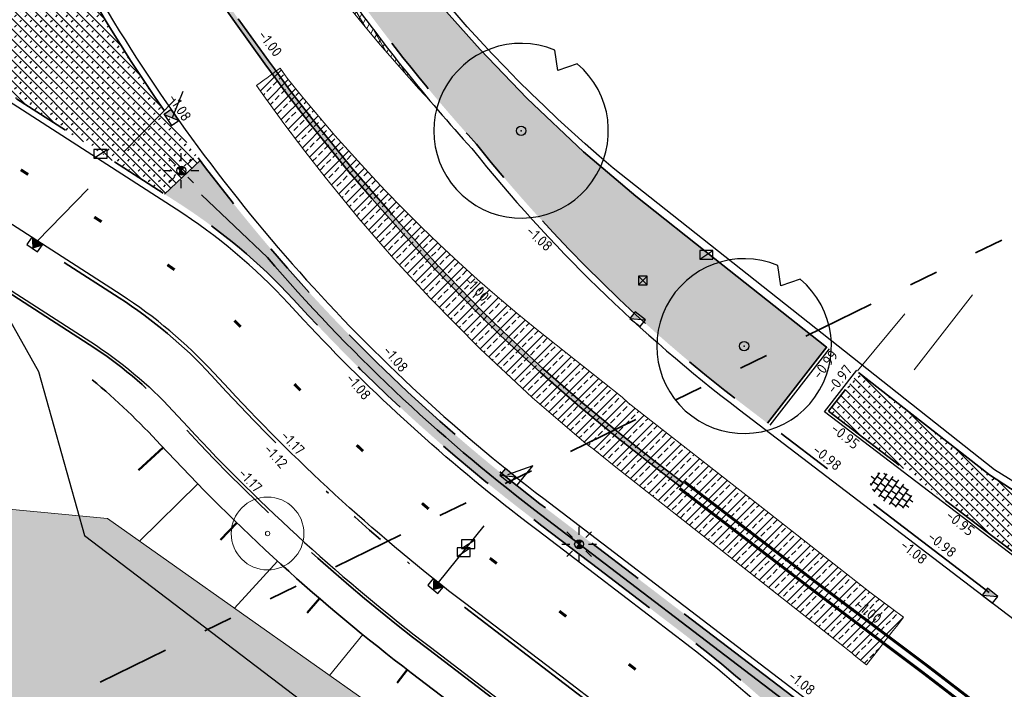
# Model space of a CAD drawing. Header units: metres. Extents: x -1 to 222837, y -2 to 853657.
# Tile 142 of 256: x 111202 to 111236, y 426604 to 426627. Entities that reach past the tile are written whole.
import ezdxf
from ezdxf.enums import TextEntityAlignment as Align

# ---------------------------------------------------------------- set-up
doc = ezdxf.new("R2010")
doc.units = ezdxf.units.M
doc.header["$XCLIPFRAME"] = 0
for name, pattern in [('1-1', [20, 10, -10]), ('AL-TEKENBLADGRENS', [11.5, 2.5, -1.5, 1, -1.5, 1, -1.5, 2.5]), ('RI-HWA_KOLKAANSLUITING', [4.3, 2.5, -1.8]), ('VH-AMSTELBAND', [30, 16, -4, 0, -2, 2, -2, 0, -4]), ('VH-OPSLUITBAND_100X200', [16, 8, -2, 4, -2]), ('VH-TROTTOIRBAND_130-150', [15, 5, -2, 2, -2, 2, -2])]:
    doc.linetypes.add(name, pattern=pattern)
doc.layers.add('A- Bestaand water', color=7, linetype='Continuous', true_color=0x5cadff)
for name, color, linetype, lineweight in [('B-ALG', 8, 'Continuous', 5), ('B-ALG_BEstaand asfalt', 8, 'Continuous', 5), ('B-GRN-BOOM', 74, 'Continuous', 15), ('B-GRS-WERKGRENS', 4, 'WERKGRENS', 25), ('B-GV-GR-BOOM-S', 95, 'Continuous', 13), ('B-OI-RI-GWA_KOLK-S', 30, 'Continuous', 30), ('N-GRN-BOOM', 70, 'Continuous', 25), ('N-GRN-BOOM @ 1', 70, 'Continuous', 25), ('N-WE-GR-BOS-A', 42, 'Continuous', 18), ('N-WE-GR-GROENVOORZIENING-G', 80, 'Continuous', 35), ('N-WE-GR-HAAG-G', 90, 'GR-HAAG1', 35), ('N-WE-GW-BERM-G', 90, 'Continuous', 35), ('N-WE-GW-TALUDARCERING_KORT-G', 90, 'Continuous', 50), ('N-WE-GW-TALUDARCERING_LANG-G', 90, 'Continuous', 18), ('N-WE-RI-HWA_KOLK-S', 150, 'Continuous', 25), ('N-WE-VH-KANTOPSLUITING_OPSLUITBAND_100X200-G VOETPAD', 150, 'VH-OPSLUITBAND_100X200', 35), ('N-WE-VH-KANTOPSLUITING_PLAKBAND-G', 210, 'Continuous', 35), ('N-WE-VH-KANTOPSLUITING_RWSBAND-G', 210, 'VH-TROTTOIRBAND_130-150', 35), ('N-WE-VH-KANTOPSLUITING_VOORKANT OB 100X200', 7, 'Continuous', 25), ('N-WE-VH-KANTOPSLUITING_VOORKANT RIJWIELPADBAND', 7, 'Continuous', 25), ('N-WE-VH-KANTOPSLUITING_VOORKANT RWS-BAND', 7, 'Continuous', 25), ('N-WE-VH-Trottoirband 150x170', 60, 'VH-AMSTELBAND', 35), ('N-WE-VH-VERHARDING_ASFALT-A', 252, 'Continuous', 18), ('N-WE-VH-VERHARDING_TEGEL-S', 7, 'Continuous', 25), ('N-WE-VW-MARKERING_LANGS-G', 7, 'Continuous', 35), ('N-WE-VW-MARKERING_LANGS_STREEP-G', 7, 'Continuous', 35), ('SLD-n-wm_wegmarkering', 7, 'Continuous', 25), ('X-XX-AL-HOOGTELABEL-T25', 7, 'Continuous', 25), ('X-XX-AL-TEKENBLADGRENS-G blad 2', 7, 'AL-TEKENBLADGRENS', 35)]:
    doc.layers.add(name, color=color, linetype=linetype, lineweight=lineweight)
for name, color, linetype in [('GreenToColour', 30, 'Continuous'), ('N-ONTWERP', 1, 'Continuous'), ('STEDIN BOVENGRONDS', 7, 'Continuous'), ('X-REF', 7, 'Continuous')]:
    doc.layers.add(name, color=color, linetype=linetype)
doc.layers.add('N-WE-RI-HWA_KOLKAANSLUITING-G', color=7, linetype='RI-HWA_KOLKAANSLUITING', lineweight=25, true_color=0x0078f0)
doc.styles.add('NLCS-ISO', font='NLCS-ISO.ttf')
doc.styles.add('NLCS-ISO-M1000-T25', font='NLCS-ISO.ttf')
doc.linetypes.add('GR-HAAG1', pattern='A,6,[176,NLCS.shx,S=0.125,R=0,X=0,Y=0],-2', length=8)
doc.linetypes.add('WERKGRENS', pattern='A,2.5,-1,[133,ltypeshp.shx,S=1,R=0,X=-1,Y=0],-1,2.5', length=7)
picture_1 = doc.add_image_def('image1.ecw', size_in_pixel=(400001, 250001))
picture_2 = doc.add_image_def('image2.ecw', size_in_pixel=(120000, 80000))
pattern_1 = [(135, (106543.32906, 432801.75638), (-0.176776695, -0.176776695), []), (45, (106543.32906, 432801.91638), (-0.176776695, 0.176776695), [0.09, -0.16])]

# ---------------------------------------------------------------- blocks, each defined once
blk = doc.blocks.new('SVH-TEGEL_300X300_DUN_HALFST-SO')
for p, q in [((-3, -2.52), (-3, 2.52)), ((-1.5, -2.87), (-1.5, 2.87)), ((0, -2.97), (0, 2.97)), ((1.5, -2.87), (1.5, 2.87)), ((3, -2.52), (3, 2.52)), ((-5.66, 0), (-4.5, 0)), ((-4.89, 1.5), (-4.5, 1.5)), ((-4.5, -1.8), (-4.5, 1.8)), ((-4.5, 0.75), (-3, 0.75)), ((-3.7, 2.25), (-3, 2.25)), ((-3, 1.5), (-1.5, 1.5)), ((-3, 0), (-1.5, 0)), ((-1.5, 2.25), (0, 2.25)), ((-1.5, 0.75), (0, 0.75)), ((0, 1.5), (1.5, 1.5)), ((0, 0), (1.5, 0)), ((1.5, 2.25), (3, 2.25)), ((1.5, 0.75), (3, 0.75)), ((3, 1.5), (4.5, 1.5)), ((3, 0), (4.5, 0)), ((4.5, -1.8), (4.5, 1.8)), ((4.5, 0.75), (5.48, 0.75)), ((-4.89, -1.5), (-4.5, -1.5)), ((-4.5, -0.75), (-3, -0.75)), ((-3.7, -2.25), (-3, -2.25)), ((-3, -1.5), (-1.5, -1.5)), ((-1.5, -0.75), (0, -0.75)), ((-1.5, -2.25), (0, -2.25)), ((0, -1.5), (1.5, -1.5)), ((1.5, -0.75), (3, -0.75)), ((1.5, -2.25), (3, -2.25)), ((3, -1.5), (4.5, -1.5)), ((4.5, -0.75), (5.48, -0.75))]:
    blk.add_line(p, q)
at = {"style": 'NLCS-ISO'}
blk.add_attdef('FORMAAT', text='', height=1.8, dxfattribs=at).set_placement((-5.76, 0), align=Align.MIDDLE_RIGHT)
blk.add_attdef('KLEUR', text='', height=1.8, dxfattribs=at).set_placement((5.58, 0), align=Align.MIDDLE_LEFT)
at = {"style": 'NLCS-ISO', "flags": 1}
blk.add_attdef('FUNCTIE', text='', height=1.8, dxfattribs=at).set_placement((0.12, -3.58), align=Align.MIDDLE_CENTER)
blk = doc.blocks.new('SGR-BOOM_01')
at = {"layer": 'B-GRN-BOOM'}
for radius in [2.5, 0.15]:
    blk.add_circle((0, 0), radius, dxfattribs=at)
blk = doc.blocks.new('30')
at = {"layer": 'SLD-n-wm_wegmarkering'}
blk.add_solid([(-0.15, -0.05), (-0.15, 0.05), (0.15, -0.05), (0.15, 0.05)], dxfattribs=at)
blk = doc.blocks.new('*U338')
at = {"layer": 'SLD-n-wm_wegmarkering'}
blk.add_blockref('30', (0.15, 0), dxfattribs=at)
blk = doc.blocks.new('*U339')
at = {"layer": 'SLD-n-wm_wegmarkering', "color": 0, "linetype": 'ByBlock', "lineweight": -2, "transparency": 16777216}
for p, rotation in [((111202.493, 426621.678), 327.2562711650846), ((111205.017, 426620.055), 327.2562711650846), ((111207.53, 426618.418), 324.7789483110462), ((111209.832, 426616.499), 315.5606547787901), ((111211.895, 426614.321), 314.2345929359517), ((111214.038, 426612.223), 316.973833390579), ((111216.28, 426610.229), 319.7130738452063), ((111218.613, 426608.344), 322.4523142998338), ((111220.999, 426606.525), 322.6659553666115), ((111223.384, 426604.705), 322.6659553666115)]:
    blk.add_blockref('*U338', p, dxfattribs=dict(at, rotation=rotation))
blk = doc.blocks.new('B-SRI-KOLK_STRAAT_300X300-SO')
at = {"color": 0}
for p, q in [((-0.75, 0), (0.75, 1.5)), ((0.75, 0), (-0.75, 1.5))]:
    blk.add_line(p, q, dxfattribs=at)
blk.add_3dface([(-0.75, 0), (0.75, 0), (0.75, 1.5), (-0.75, 1.5)], dxfattribs=at)
blk = doc.blocks.new('B-SRI-KOLK_TROTTOIR-SO')
at = {"color": 0}
blk.add_line((-1.125, 0), (1.125, 1.5), dxfattribs=at)
blk.add_3dface([(-1.125, 0), (1.125, 0), (1.125, 1.5), (-1.125, 1.5)], dxfattribs=at)
blk = doc.blocks.new('N-SRI-KOLK_TROTTOIR-SO')
blk.add_hatch(color=256).paths.add_polyline_path([(1.125, 1.5), (-1.125, 1.5), (-1.125, 0)])
blk.add_line((-1.125, 0), (1.125, 1.5))
at = {"flags": 128}
blk.add_lwpolyline([(-1.125, 0), (1.125, 0), (1.125, 1.5), (-1.125, 1.5)], close=True, dxfattribs=at)
blk = doc.blocks.new('TK in rijwielpadband')
at = {"layer": 'N-WE-RI-HWA_KOLK-S'}
blk.add_hatch(color=256, dxfattribs=at).paths.add_polyline_path([(2.25, 1.5), (0, 1.5), (1.125, 0)])
blk.add_line((1.125, 0), (2.25, 1.5), dxfattribs=at)
at = {"layer": 'N-WE-RI-HWA_KOLK-S', "flags": 128}
blk.add_lwpolyline([(0, 0), (2.25, 0), (2.25, 1.5), (0, 1.5)], close=True, dxfattribs=at)
blk = doc.blocks.new('Lichtmast hergebruik')
h = blk.add_hatch(color=256)
h.dxf.hatch_style = 1
h.paths.add_polyline_path([(-0.58, 0.5), (0, 0), (0.5, 0.58, 0.414214)])
h = blk.add_hatch(color=256)
h.dxf.hatch_style = 1
h.paths.add_polyline_path([(0.58, -0.5), (0, 0), (-0.5, -0.58, 0.414214)])
for p, q in [((-2.12, 2.12), (-1.15, 1.15)), ((0, 1.62), (0, 3)), ((1.15, 1.15), (2.12, 2.12)), ((-3, 0), (-1.62, 0)), ((-2.12, -2.12), (-1.15, -1.15)), ((0, -3), (0, -1.62)), ((1.15, -1.15), (2.12, -2.12)), ((1.62, 0), (3, 0))]:
    blk.add_line(p, q)
at = {"flags": 128}
for points in [[(-0.58, 0.5), (0.58, -0.5)], [(-0.5, -0.58), (0.5, 0.58)]]:
    blk.add_lwpolyline(points, dxfattribs=at)
blk.add_circle((0, 0), 0.77)
at = {"style": 'NLCS-ISO'}
blk.add_attdef('TYPE', text='', height=1.8, dxfattribs=at).set_placement((0, 3), align=Align.BOTTOM_CENTER)
blk = doc.blocks.new('*U2079')
at = {"flags": 128}
blk.add_lwpolyline([(4.824, 5.743), (3.151, 5.173), (2.888, 6.922, 13.158116)], format="xyb", close=True, dxfattribs=at)
blk.add_circle((0, 0), 0.4)
blk.add_point((0, 0))
blk = doc.blocks.new('*U2732')
at = {"layer": 'N-GRN-BOOM @ 1', "xscale": 0.4, "yscale": 0.4, "zscale": 0.4}
blk.add_blockref('*U2079', (111227.35, 426615.624), dxfattribs=at)
blk = doc.blocks.new('*U2733')
at = {"layer": 'N-GRN-BOOM @ 1', "xscale": 0.4, "yscale": 0.4, "zscale": 0.4}
blk.add_blockref('*U2079', (111219.686, 426623.019), dxfattribs=at)

msp = doc.modelspace()

# ---------------------------------------------------------------- hatches: boundary and pattern name
at = {"layer": 'A- Bestaand water', "transparency": 33554559}
h = msp.add_hatch(color=256, dxfattribs=at)
edge = h.paths.add_edge_path()
edge.add_arc((111256.4956, 426619.0339), 39.61, 224.57379, 240.75801)
edge.add_arc((111246.4155, 426600.0309), 18.1111, 239.21579, 244.04643)
edge.add_line((111238.4893, 426583.7463), (111240.0034, 426583.0071))
edge.add_arc((111230.7167, 426562.5147), 22.4984, 51.41507, 65.62102, ccw=False)
edge.add_line((111244.7484, 426580.1014), (111246.648, 426578.596))
edge.add_line((111246.648, 426578.596), (111254.469, 426572.704))
edge.add_line((111254.469, 426572.704), (111259.385, 426568.724))
edge.add_line((111259.385, 426568.724), (111270.832, 426560.101))
edge.add_line((111270.832, 426560.101), (111278.109, 426554.365))
edge.add_line((111278.109, 426554.365), (111287.209, 426546.959))
edge.add_line((111287.209, 426546.959), (111292.503, 426542.54))
edge.add_line((111292.503, 426542.54), (111292.612, 426542.348))
edge.add_line((111292.612, 426542.348), (111292.447, 426542.14))
edge.add_line((111292.447, 426542.14), (111296.725, 426538.569))
edge.add_line((111296.725, 426538.569), (111296.7482, 426538.5894))
edge.add_line((111296.7482, 426538.5894), (111297.829, 426537.696))
edge.add_line((111297.829, 426537.696), (111297.8469, 426537.7179))
edge.add_line((111297.8469, 426537.7179), (111299.383, 426536.5193))
edge.add_line((111299.383, 426536.5193), (111302.489, 426532.995))
edge.add_line((111302.489, 426532.995), (111303.621, 426531.608))
edge.add_line((111303.621, 426531.608), (111304.622, 426529.535))
edge.add_line((111304.622, 426529.535), (111305.343, 426527.916))
edge.add_line((111305.343, 426527.916), (111304.322, 426525.176))
edge.add_line((111304.322, 426525.176), (111302.6345, 426520.678))
edge.add_line((111302.6345, 426520.678), (111290.568, 426518.506))
edge.add_line((111290.568, 426518.506), (111289.491, 426519.434))
edge.add_line((111289.491, 426519.434), (111288.293, 426520.171))
edge.add_line((111288.293, 426520.171), (111278.311, 426525.97))
edge.add_line((111278.311, 426525.97), (111257.935, 426536.092))
edge.add_line((111257.935, 426536.092), (111244.969, 426545.458))
edge.add_line((111244.969, 426545.458), (111227.04, 426558.781))
edge.add_line((111227.04, 426558.781), (111210.884, 426573.193))
edge.add_line((111210.884, 426573.193), (111200.326, 426581.074))
edge.add_line((111200.326, 426581.074), (111195.433, 426585.338))
edge.add_line((111195.433, 426585.338), (111190.964, 426587.048))
edge.add_line((111190.964, 426587.048), (111187.37, 426583.84))
edge.add_line((111187.37, 426583.84), (111179.4001, 426571.7456))
edge.add_line((111179.4001, 426571.7456), (111144.382, 426589.9562))
edge.add_line((111144.382, 426589.9562), (111148.01, 426612.82))
edge.add_line((111148.01, 426612.82), (111148.176, 426613.63))
edge.add_line((111148.176, 426613.63), (111148.804, 426614.31))
edge.add_line((111148.804, 426614.31), (111149.867, 426614.863))
edge.add_line((111149.867, 426614.863), (111150.898, 426615.204))
edge.add_line((111150.898, 426615.204), (111152.27, 426615.307))
edge.add_line((111152.27, 426615.307), (111190.939, 426611.131))
edge.add_line((111190.939, 426611.131), (111198.455, 426610.37))
edge.add_line((111198.455, 426610.37), (111205.4671, 426609.705))
edge.add_line((111205.4671, 426609.705), (111214.688, 426603.201))
edge.add_line((111214.688, 426603.201), (111220.0833, 426599.2513))
edge.add_arc((111192.9908, 426564.2958), 44.2255, 41.50622, 52.22228, ccw=False)
edge.add_line((111226.1105, 426593.6041), (111227.2398, 426592.3212))
edge.add_arc((111240.8335, 426604.2871), 18.11, 221.35602, 226.11558)
at = {"layer": 'GreenToColour', "transparency": 33554559}
h = msp.add_hatch(dxfattribs=at)
h.set_pattern_fill('AGR-PLANTGATVERBETERING_02', color=256, style=0, pattern_type=2)
h.set_pattern_definition(pattern_1)
edge = h.paths.add_edge_path()
edge.add_line((111207.4293, 426620.846), (111208.6545, 426622.0004))
edge.add_arc((111256.8458, 426658.0726), 60.1963, 210.045476, 216.815611, ccw=False)
edge.add_line((111204.7381, 426627.933), (111204.2649, 426627.624))
edge.add_line((111204.2649, 426627.624), (111195.8299, 426632.2959))
edge.add_line((111195.8299, 426632.2959), (111193.7313, 426631.3227))
edge.add_arc((111202.5318, 426635.6607), 9.8117, 206.2399, 237.23029)
edge.add_line((111197.2211, 426627.4105), (111207.4293, 426620.846))
h = msp.add_hatch(dxfattribs=at)
h.set_pattern_fill('AGR-PLANTGATVERBETERING_02', color=256, style=0, pattern_type=2)
h.set_pattern_definition(pattern_1)
h.paths.add_polyline_path([(111240.627, 426605.4759), (111241.3708, 426605.5751), (111242.7124, 426605.7539), (111244.1072, 426608.1971), (111244.1292, 426608.5076), (111243.6164, 426608.0551), (111242.961, 426607.736), (111242.2431, 426607.6033), (111241.5158, 426607.6671), (111240.832, 426607.923), (111235.78, 426611.2), (111231.2862, 426614.7186), (111230.257, 426613.3855)])
at = {"layer": 'N-ONTWERP', "true_color": 0xa8a8a8, "transparency": 33554687}
h = msp.add_hatch(color=253, dxfattribs=at)
h.dxf.hatch_style = 1
h.paths.add_polyline_path([(111225.252, 426610.9273), (111224.2531, 426611.6976), (111223.0898, 426612.6164), (111221.8119, 426613.6605), (111220.4576, 426614.8355), (111219.0794, 426616.1122), (111218.3193, 426616.854), (111216.841, 426618.3803), (111215.7369, 426619.599), (111215.2137, 426620.1935), (111215.2005, 426620.2086), (111214.6906, 426620.788), (111213.8327, 426621.784), (111212.49, 426623.438), (111211.7326, 426624.4277), (111211.2068, 426625.1455), (111211.0095, 426625.4148), (111209.9618, 426626.8617), (111209.4734, 426627.5644), (111209.342, 426627.4731), (111209.8313, 426626.7691), (111210.8801, 426625.3206), (111211.0777, 426625.0509), (111211.6046, 426624.3318), (111212.3644, 426623.339), (111213.7099, 426621.6813), (111214.5699, 426620.6829), (111215.0804, 426620.1029), (111215.0937, 426620.0877), (111215.6175, 426619.4925), (111216.7242, 426618.2709), (111218.2059, 426616.741), (111218.9691, 426615.9962), (111220.3508, 426614.7164), (111221.7088, 426613.5381), (111222.9896, 426612.4916), (111224.1547, 426611.5715), (111225.1543, 426610.8006)])
at = {"layer": 'N-WE-GR-BOS-A', "transparency": 33554559}
h = msp.add_hatch(dxfattribs=at)
h.set_pattern_fill('AGR-BOSPLANTSOEN', color=102, scale=0.2, style=0, pattern_type=2)
h.set_pattern_definition([(322.66596, (111253.81336, 426622.99316), (0.28031484, 0.03773046), [0.24, -0.16]), (52.666, (111253.86026, 426622.8568), (-0.636091, 0.485169), [0.16, -0.24]), (52.666, (111254.1406, 426622.8945), (-0.636091, 0.485169), [0.16, -0.24]), (52.666, (111254.2026, 426622.646), (-0.636091, 0.485169), [0.08, -0.32]), (52.666, (111254.4829, 426622.6837), (-0.636091, 0.485169), [0.08, -0.32])])
edge = h.paths.add_edge_path()
edge.add_line((111228.1624, 426612.9708), (111230.1857, 426615.584))
edge.add_line((111230.1857, 426615.584), (111226.343, 426618.625))
edge.add_line((111226.343, 426618.625), (111223.635, 426620.771))
edge.add_line((111223.635, 426620.771), (111221.8354, 426622.2901))
edge.add_line((111221.8354, 426622.2901), (111219.893, 426624.127))
edge.add_line((111219.893, 426624.127), (111218.2762, 426625.8027))
edge.add_line((111218.2762, 426625.8027), (111216.7323, 426627.5457))
edge.add_line((111216.7323, 426627.5457), (111215.264, 426629.353))
edge.add_line((111215.264, 426629.353), (111214.3476, 426630.5508))
edge.add_line((111214.3476, 426630.5508), (111213.4732, 426631.7796))
edge.add_line((111213.4732, 426631.7796), (111212.642, 426633.038))
edge.add_line((111212.642, 426633.038), (111211.9451, 426634.1719))
edge.add_line((111211.9451, 426634.1719), (111211.2832, 426635.3266))
edge.add_line((111211.2832, 426635.3266), (111210.657, 426636.501))
edge.add_line((111210.657, 426636.501), (111208.092, 426641.925))
edge.add_line((111208.092, 426641.925), (111207.8342, 426642.4184))
edge.add_line((111207.8342, 426642.4184), (111204.3376, 426648.5486))
edge.add_line((111204.3376, 426648.5486), (111207.2779, 426642.1605))
edge.add_line((111207.2779, 426642.1605), (111205.8264, 426641.4874))
edge.add_arc((111227.479, 426649.9271), 23.2393, 201.2947, 208.46151)
edge.add_arc((111255.0441, 426661.1085), 52.905, 204.8781, 218.77914)
edge.add_arc((111261.2534, 426661.6287), 58.1757, 215.346325, 222.197734)
edge.add_arc((111259.4062, 426655.6778), 52.905, 218.76492, 232.66596)
edge.add_line((111227.3214, 426613.6123), (111228.1624, 426612.9708))
h = msp.add_hatch(dxfattribs=at)
h.set_pattern_fill('AGR-BOSPLANTSOEN', color=102, scale=0.2, style=0, pattern_type=2)
h.set_pattern_definition([(0, (-0.75, 0), (0.2, 0.2), [0.24, -0.16]), (90, (-0.63, -0.08), (-0.8, 5e-17), [0.16, -0.24]), (90, (-0.43, 0.12), (-0.8, 5e-17), [0.16, -0.24]), (90, (-0.23, -0.04), (-0.8, 5e-17), [0.08, -0.32]), (90, (-0.03, 0.16), (-0.8, 5e-17), [0.08, -0.32])])
edge = h.paths.add_edge_path()
edge.add_line((111208.6545, 426622.0004), (111207.4293, 426620.846))
edge.add_line((111207.4293, 426620.846), (111207.9485, 426620.5121))
edge.add_arc((111196.7945, 426603.2099), 20.5859, 41.37349, 57.19185, ccw=False)
edge.add_arc((111256.8547, 426658.0956), 60.78, 222.777751, 232.665955)
edge.add_line((111219.994, 426609.7686), (111220.4022, 426609.4572))
edge.add_line((111220.4022, 426609.4572), (111222.3423, 426607.9774))
edge.add_line((111222.3423, 426607.9774), (111225.1248, 426605.8551))
edge.add_arc((111194.6683, 426565.9246), 50.22, 41.35602, 52.66596, ccw=False)
edge.add_line((111232.3643, 426599.1067), (111233.4925, 426597.8251))
edge.add_arc((111240.8335, 426604.2871), 9.78, 221.35602, 229.70821)
edge.add_arc((111234.69, 426597.0409), 0.28, 229.70821, 322.66596)
edge.add_line((111234.9127, 426596.8711), (111235.9845, 426598.2763))
edge.add_line((111235.9845, 426598.2763), (111230.0021, 426602.8393))
edge.add_line((111230.0021, 426602.8393), (111220.3336, 426610.2138))
edge.add_arc((111256.8458, 426658.0726), 60.1963, 216.815611, 232.659402, ccw=False)
at = {"layer": 'N-WE-VH-VERHARDING_ASFALT-A', "transparency": 33554559}
h = msp.add_hatch(dxfattribs=at)
h.set_pattern_fill('AVH-ASFALT', color=256, style=0, pattern_type=2)
h.set_pattern_definition([(60, (107770.70876, 433861.11063), (-0.173205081, 0.1), []), (120, (107770.70876, 433861.11063), (-0.173205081, -0.1), [])])
h.paths.add_polyline_path([(111206.8489, 426638.7594), (111206.0132, 426640.5616), (111206.291, 426639.935), (111207.074, 426638.232), (111207.2148, 426637.9283), (111207.3569, 426637.6252), (111207.5003, 426637.3228), (111207.6449, 426637.0209), (111207.7908, 426636.7196), (111207.938, 426636.419), (111208.0872, 426636.1176), (111208.2376, 426635.8168), (111208.3893, 426635.5166), (111208.5423, 426635.2171), (111208.6965, 426634.9182), (111208.852, 426634.62), (111210.2728, 426632.2468), (111210.392, 426632.028), (111210.5599, 426631.7606), (111210.7299, 426631.4946), (111210.902, 426631.23), (111211.1249, 426630.894), (111211.3513, 426630.5603), (111211.581, 426630.229), (111212.556, 426628.871), (111213.023, 426628.221), (111213.6171, 426627.4609), (111214.2238, 426626.7108), (111214.843, 426625.971), (111216.1692, 426624.4601), (111216.5561, 426624.0493, -0.0205225), (111213.6256, 426627.8404, -0.0606981)])
h = msp.add_hatch(dxfattribs=at)
h.set_pattern_fill('AVH-ASFALT_LAAG2-D', color=256, scale=20, style=0, pattern_type=2)
h.set_pattern_definition([(45, (107770.70876, 433861.11063), (-0.282842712, 0.282842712), []), (45, (107770.94876, 433861.11063), (-0.282842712, 0.282842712), [0.2, -0.1])])
h.paths.add_polyline_path([(111221.919, 426612.27), (111220.0666, 426613.8635), (111218.2796, 426615.53), (111216.561, 426617.267), (111215.316, 426618.6171), (111214.1123, 426620.0042), (111212.951, 426621.427), (111212.2525, 426622.3196), (111211.5708, 426623.225), (111210.906, 426624.143), (111210.7311, 426624.3808), (111210.592, 426624.5701), (111210.7675, 426624.6991), (111210.858, 426624.7657), (111210.8909, 426624.7899), (111210.9434, 426624.8285), (111211.0003, 426624.8704), (111211.0681, 426624.9202), (111211.1084, 426624.9498), (111211.1742, 426624.9982), (111211.2258, 426625.0362), (111211.3233, 426625.1078), (111211.4087, 426625.1707), (111211.646, 426624.824), (111212.1826, 426624.1609), (111212.7294, 426623.5061), (111213.2861, 426622.8598), (111213.8526, 426622.2221), (111214.4289, 426621.5931), (111215.0147, 426620.973), (111215.61, 426620.362), (111216.2402, 426619.7351), (111216.8803, 426619.1183), (111217.5302, 426618.5118), (111218.1896, 426617.9158), (111218.8586, 426617.3304), (111219.5367, 426616.7557), (111220.224, 426616.192), (111223.165, 426613.87), (111223.37, 426613.678), (111228.102, 426609.984), (111231.6693, 426607.1761), (111232.8327, 426606.3194), (111232.6667, 426606.106), (111232.5837, 426605.9992), (111232.5257, 426605.9245), (111232.4183, 426605.7864), (111232.3241, 426605.6653), (111232.1869, 426605.4888), (111232.0175, 426605.2708), (111231.5602, 426604.6827), (111231.366, 426604.8357), (111231.1352, 426605.0176), (111231.0591, 426605.0775), (111230.9704, 426605.1474), (111230.797, 426605.284), (111226.867, 426608.38), (111222.941, 426611.473), (111222.158, 426612.098)])

# ---------------------------------------------------------------- linework, layer by layer
at = {"layer": 'B-ALG', "extrusion": (-0.013167, -0.016925, 0.99977), "elevation": -8685.859}
msp.add_lwpolyline([(-174160.3772, 404926.8353), (-174160.3772, 404930.0997)], dxfattribs=at)
at = {"layer": 'B-ALG', "extrusion": (0.002759, 0.003325, 0.999991), "elevation": 1724.3118}
msp.add_lwpolyline([(111230.8282, 426611.398), (111232.4542, 426613.357)], dxfattribs=at)
at = {"layer": 'B-ALG'}
msp.add_lwpolyline([(111190.939, 426611.131), (111198.455, 426610.37), (111205.4671, 426609.705), (111214.688, 426603.201), (111220.0943, 426599.2433)], dxfattribs=at)
at = {"layer": 'B-ALG_BEstaand asfalt', "flags": 128}
msp.add_lwpolyline([(111213.6171, 426627.4609), (111214.2238, 426626.7108), (111214.843, 426625.971), (111216.1692, 426624.4601), (111216.5561, 426624.0493)], dxfattribs=at)
msp.add_lwpolyline([(111213.6171, 426627.4609), (111214.2238, 426626.7108), (111214.843, 426625.971), (111216.1692, 426624.4601), (111216.5561, 426624.0493)], dxfattribs=at)
at = {"layer": 'B-ALG_BEstaand asfalt'}
msp.add_lwpolyline([(111221.919, 426612.27), (111220.0666, 426613.8635), (111218.2796, 426615.53), (111216.561, 426617.267), (111215.316, 426618.6171), (111214.1123, 426620.0042), (111212.951, 426621.427), (111212.2525, 426622.3196), (111211.5708, 426623.225), (111210.906, 426624.143), (111210.7311, 426624.3808), (111210.592, 426624.5701), (111210.7675, 426624.6991), (111210.858, 426624.7657), (111210.8909, 426624.7899), (111210.9434, 426624.8285), (111211.0003, 426624.8704), (111211.0681, 426624.9202), (111211.1084, 426624.9498), (111211.1742, 426624.9982), (111211.2258, 426625.0362), (111211.3233, 426625.1078), (111211.4087, 426625.1707), (111211.646, 426624.824), (111212.1826, 426624.1609), (111212.7294, 426623.5061), (111213.2861, 426622.8598), (111213.8526, 426622.2221), (111214.4289, 426621.5931), (111215.0147, 426620.973), (111215.61, 426620.362), (111216.2402, 426619.7351), (111216.8803, 426619.1183), (111217.5302, 426618.5118), (111218.1896, 426617.9158), (111218.8586, 426617.3304), (111219.5367, 426616.7557), (111220.224, 426616.192), (111223.165, 426613.87), (111223.37, 426613.678), (111228.102, 426609.984), (111231.6693, 426607.1761), (111232.8327, 426606.3194), (111232.6667, 426606.106), (111232.5837, 426605.9992), (111232.5257, 426605.9245), (111232.4183, 426605.7864), (111232.3241, 426605.6653), (111232.1869, 426605.4888), (111232.0175, 426605.2708), (111231.5602, 426604.6827), (111231.366, 426604.8357), (111231.1352, 426605.0176), (111231.0591, 426605.0775), (111230.9704, 426605.1474), (111230.797, 426605.284), (111226.867, 426608.38), (111222.941, 426611.473), (111222.158, 426612.098), (111221.919, 426612.27)], dxfattribs=at)
at = {"layer": 'B-GRS-WERKGRENS', "flags": 128}
msp.add_lwpolyline([(110696.0424, 426984.6552), (110683.8611, 426993.0575), (110681.5434, 426989.648), (110647.8047, 426943.6556), (110640.0829, 426933.4366), (110631.1128, 426920.9005, 0.1052077), (110625.3199, 426903.2705), (110623.1195, 426903.1135), (110622.8302, 426899.1404), (110622.8257, 426889.069), (110624.314, 426881.9131), (110619.9478, 426879.8593), (110610.3848, 426873.2075), (110605.3942, 426863.2003), (110609.4478, 426861.4866), (110615.1856, 426858.5041), (110624.3283, 426850.7908), (110624.9802, 426851.6022), (110633.8741, 426844.4563), (110643.0504, 426836.1435), (110655.3674, 426823.3669), (110656.8702, 426821.845), (110655.5569, 426820.1319), (110651.9971, 426815.8251), (110661.0857, 426808.031), (110673.7143, 426797.8916), (110678.9933, 426800.935), (110682.0087, 426797.6368), (110681.3441, 426795.8887), (110682.3406, 426793.9995), (110688.6092, 426792.8127), (110694.4162, 426788.3905), (110707.3498, 426779.7534), (110715.9972, 426773.9651), (110732.7151, 426767.339), (110745.7247, 426763.2028), (110771.1914, 426758.373, 0.0609615), (110771.6742, 426758.3185), (110776.6174, 426758.3652, 0.2032449), (110778.0492, 426758.9882), (110779.3918, 426760.4028), (110780.9873, 426760.4434), (110817.1705, 426756.6066), (110816.6589, 426751.3461), (110815.9469, 426746.519), (110856.8361, 426742.5539), (110868.464, 426743.0015), (110903.6966, 426739.1644), (110904.3848, 426743.7349), (110908.755, 426743.0671), (110933.5332, 426740.8075), (110948.0408, 426738.8473), (110947.4256, 426740.8728), (110946.1413, 426744.2355), (110945.7955, 426745.6803), (110945.6322, 426748.1471), (110946.284, 426749.2657), (110950.55, 426751.1074), (110955.1425, 426754.8833), (110957.03, 426770.6443, -0.1858071), (110962.3439, 426783.753), (110989.6664, 426800.1273), (111094.2752, 426788.8928), (111096.9393, 426786.2536), (111113.387, 426770.3931), (111118.0944, 426765.9923), (111122.4936, 426760.6996), (111125.9314, 426762.8446), (111132.5526, 426748.3003), (111130.756, 426746.1019), (111135.8274, 426730.5828), (111138.6736, 426726.3465), (111145.5036, 426725.3036), (111154.9471, 426706.8249), (111165.7603, 426690.152), (111168.851, 426684.8194, -0.4623624), (111168.5963, 426684.1014), (111167.0071, 426683.4965, 0.420484), (111166.7216, 426682.8413), (111168.1987, 426679.1971, 0.4081062), (111168.8402, 426678.9177), (111171.0563, 426679.7624, -0.3865109), (111171.6824, 426679.5171), (111181.5181, 426659.6501, -0.0508334), (111182.4436, 426652.4704), (111182.0314, 426643.923, 0.1424738), (111183.8712, 426635.0932), (111183.4465, 426634.9245, 0.4355486), (111183.181, 426634.2421), (111186.4656, 426627.4501, 0.391009), (111187.0968, 426627.2017), (111187.7695, 426627.4631, -0.6217047), (111188.6778, 426626.8695), (111191.3536, 426623.2086), (111193.4941, 426621.7053, 0.0312453), (111201.9852, 426616.7325), (111203.0999, 426614.7511), (111204.682, 426609.1244), (111214.9386, 426601.3343), (111217.1204, 426598.7395), (111225.8995, 426589.0359), (111234.1322, 426582.7269), (111239.4891, 426579.6722), (111245.6835, 426577.3486), (111253.4749, 426571.9169), (111263.6, 426564.0526), (111282.5854, 426548.9024), (111301.6692, 426532.7467, 0.3053725), (111302.2245, 426532.6856), (111306.0353, 426534.6841, -0.2980823), (111306.5802, 426534.6315), (111324.4609, 426520.2968), (111328.5947, 426517.3176), (111334.5617, 426512.1897), (111347.6676, 426496.9046), (111348.8032, 426495.5161), (111350.8304, 426490.6816), (111350.3674, 426489.5288), (111350.1567, 426488.113), (111358.3017, 426484.7489), (111354.8474, 426480.6644), (111368.3123, 426468.1831), (111377.3553, 426476.996, 0.1363374), (111383.9435, 426482.7516), (111385.2075, 426486.335, 0.1290898), (111392.5323, 426491.085), (111402.9598, 426500.6813), (111414.8163, 426512.1936), (111417.8476, 426515.9853), (111419.2589, 426514.9338), (111421.3759, 426518.0123), (111420.2224, 426518.9196), (111422.81, 426522.1924), (111426.863, 426530.0682, 0.0350706), (111434.8335, 426544.8206), (111439.2413, 426554.0134, -0.0523081), (111448.8827, 426568.1194, -0.040521), (111456.7487, 426576.4924, -0.0466952), (111473.4248, 426590.6198), (111485.5951, 426597.7662, -0.0126767), (111492.9285, 426600.958), (111508.0649, 426606.5204, 0.4105065), (111508.3639, 426607.1562), (111505.5678, 426615.0734, 0.4168207), (111504.9257, 426615.3769, 0.0905865), (111453.5553, 426585.3427, 0.0753554), (111438.7111, 426569.8858), (111431.5958, 426575.2906), (111449.9864, 426597.6332, -0.0167918), (111466.0879, 426610.5482, -0.0557367), (111491.1449, 426625.909), (111496.7623, 426628.282), (111500.0134, 426627.408), (111496.8382, 426635.2441, 0.4365131), (111496.1526, 426635.5043), (111483.8851, 426629.4186), (111469.1011, 426620.6492), (111459.7603, 426613.6987), (111449.6345, 426605.6254), (111441.1156, 426596.9369), (111429.1984, 426582.1603), (111431.0516, 426580.4575), (111406.3855, 426549.5491), (111397.0353, 426537.6586), (111395.2825, 426538.9636), (111392.9955, 426535.9501), (111394.7182, 426534.652), (111385.0563, 426522.0908), (111383.9989, 426523.6376), (111382.3412, 426528.1461), (111377.4375, 426522.2271), (111374.2352, 426518.6692), (111371.5931, 426517.349), (111368.7588, 426516.8835, -0.1652702), (111368.4414, 426516.9363), (111351.2649, 426526.1508), (111324.3951, 426546.666, -0.3657024), (111324.2558, 426547.2959), (111327.3573, 426553.7283), (111318.6307, 426557.5297), (111316.993, 426553.8053, -0.292044), (111316.5453, 426553.5067), (111315.0912, 426553.4777, -0.1776704), (111314.7655, 426553.5899), (111310.1408, 426557.3558), (111311.2887, 426558.5858), (111304.2587, 426562.7405), (111301.5045, 426560.4492), (111295.9509, 426564.4743), (111281.0543, 426575.6912), (111258.9288, 426592.957), (111249.3591, 426601.8548, -0.343865), (111248.8513, 426603.8594), (111251.0811, 426609.1697), (111244.5637, 426612.1342), (111243.3013, 426609.3809, -0.38751), (111240.247, 426608.7097), (111235.9586, 426611.3734), (111222.8523, 426621.7349, -0.1019607), (111210.3565, 426637.5663), (111200.0165, 426658.1073), (111201.4139, 426658.6408), (111199.3001, 426663.2598), (111197.9906, 426662.7333), (111191.4076, 426676.6319), (111174.4849, 426716.3816), (111175.4097, 426716.7231), (111171.0205, 426729.4174), (111175.0412, 426731.185), (111170.1325, 426742.3426), (111166.2238, 426740.4392, -0.410464), (111165.5682, 426740.6918), (111138.6135, 426800.3934), (111133.3697, 426808.996), (111125.2446, 426812.7715), (111122.0804, 426814.7113), (111120.4075, 426811.7274), (111112.4651, 426815.0539), (111113.977, 426818.0228), (111102.5934, 426823.5257), (111102.2145, 426825.6444), (111101.5386, 426826.104), (111098.4509, 426820.0386), (111098.1228, 426816.7559, -0.4783147), (111097.1304, 426815.9869), (111079.7528, 426814.8965), (111037.4827, 426818.9619), (111036.1483, 426820.676), (111025.3219, 426821.8651, -0.5882687), (111024.7204, 426822.5699), (111025.1154, 426826.7463), (111011.1397, 426828.3732), (111010.5098, 426823.377), (110975.0569, 426827.1641, -0.4227405), (110973.7842, 426826.145), (110972.2564, 426826.4378), (110959.5596, 426833.3734), (110958.1603, 426830.409), (110957.3954, 426829.099), (110954.2397, 426830.6759, 0.4177603), (110954.0263, 426831.7812), (110953.0451, 426832.2923), (110947.7288, 426821.8867, 0.3948319), (110948.0794, 426820.5624), (110946.5009, 426817.2404, 0.3462481), (110946.8876, 426815.8708), (110948.0794, 426815.2823), (110932.6313, 426785.3128), (110928.0532, 426787.6811), (110926.0816, 426783.9946), (110917.98, 426788.1352), (110915.9109, 426784.42), (110924.7467, 426780.0296), (110923.0733, 426776.8554, -0.3567778), (110920.2972, 426775.4672), (110916.1875, 426776.0072), (110915.9141, 426771.5714), (110913.7365, 426768.8555), (110905.8767, 426769.8295), (110900.4014, 426769.4949), (110863.1263, 426773.5086), (110863.2476, 426775.3474), (110848.047, 426776.8987), (110848.3121, 426779.5808), (110834.4844, 426781.2506), (110832.1514, 426778.2107), (110815.8574, 426780.0038), (110815.8584, 426779.1503), (110801.2397, 426780.3392), (110782.6093, 426782.222), (110759.4143, 426784.7077), (110754.5988, 426785.9779), (110742.745, 426787.1149, -0.0827147), (110722.469, 426795.3305), (110715.9744, 426799.6762), (110697.6211, 426814.5447), (110698.7305, 426815.8539), (110693.1992, 426820.2996), (110694.4011, 426821.1956), (110690.4312, 426824.4068), (110689.2759, 426823.1938), (110680.9801, 426829.6825), (110667.8024, 426840.4947), (110648.298, 426856.8491), (110644.9707, 426860.4465), (110640.9767, 426865.7977, -0.1510224), (110633.0251, 426899.4367), (110633.3008, 426902.589), (110632.0835, 426902.7381, -0.0338708), (110634.6762, 426913.6872, -0.0642324), (110643.7421, 426928.4733), (110681.0035, 426978.4881), (110692.6868, 426980.9045)], format="xyb", close=True, dxfattribs=at)
at = {"layer": 'GreenToColour', "transparency": 33554585, "flags": 128}
msp.add_lwpolyline([(111208.6525, 426621.9985), (111207.4293, 426620.846)], dxfattribs=at)
at = {"layer": 'N-WE-GR-GROENVOORZIENING-G', "flags": 128}
for points in [[(111230.1857, 426615.584), (111226.343, 426618.625), (111223.635, 426620.771), (111221.8354, 426622.2901), (111219.893, 426624.127), (111218.2762, 426625.8027), (111216.7323, 426627.5457), (111215.264, 426629.353), (111214.3476, 426630.5508), (111213.4732, 426631.7796), (111212.642, 426633.038), (111211.9451, 426634.1719), (111211.2832, 426635.3266), (111210.657, 426636.501), (111208.092, 426641.925), (111206.614, 426644.548), (111204.399, 426648.439), (111204.3376, 426648.5486), (111204.2776, 426648.6589), (111204.219, 426648.77), (111204.1605, 426648.8843), (111204.1035, 426648.9993)], [(111246.201, 426612.804), (111244.561, 426609.148), (111244.1629, 426608.5374), (111243.6164, 426608.0551), (111242.961, 426607.736), (111242.2431, 426607.6033), (111241.5158, 426607.6671), (111240.832, 426607.923), (111235.78, 426611.2), (111231.2862, 426614.7186)]]:
    msp.add_lwpolyline(points, dxfattribs=at)
at = {"layer": 'N-WE-GR-HAAG-G', "flags": 128}
msp.add_lwpolyline([(111229.109, 426603.1683), (111220.1638, 426609.9912, -0.0523865), (111210.9674, 426618.667), (111208.7014, 426620.8218)], format="xyb", dxfattribs=at)
at = {"layer": 'N-WE-GW-BERM-G'}
msp.add_lwpolyline([(111305.3856, 426535.9192), (111295.9031, 426543.385), (111295.5676, 426543.6491), (111292.8108, 426545.7518), (111250.6584, 426577.9029), (111250.1342, 426578.3028), (111250.0033, 426578.4026), (111247.9931, 426579.9359, 0.0014975), (111247.7855, 426580.0932, 0.0478879), (111240.701, 426584.4359), (111239.1668, 426585.185, -0.0087495), (111238.6518, 426585.4477, -0.0901919), (111227.9797, 426593.887), (111227.3052, 426594.6534, 0.049389), (111221.0372, 426600.4961), (111220.7441, 426600.7197), (111219.2149, 426601.886), (111215.9064, 426604.4095, -0.0431722), (111207.2954, 426612.2389, 0.0320921), (111204.9503, 426614.4679)], format="xyb", dxfattribs=at)
at = {"layer": 'N-WE-GW-TALUDARCERING_KORT-G'}
for p, q in [((111206.5337, 426611.3621), (111207.3798, 426612.1479)), ((111209.3535, 426608.9681), (111209.921, 426609.555)), ((111212.3328, 426606.4714), (111212.7578, 426606.9642)), ((111215.4306, 426604.0677), (111215.7717, 426604.5126))]:
    msp.add_line(p, q, dxfattribs=at)
at = {"layer": 'N-WE-GW-TALUDARCERING_LANG-G'}
for p, q in [((111206.5669, 426608.9292), (111208.5755, 426610.893)), ((111209.8356, 426606.6236), (111211.3159, 426608.2441)), ((111213.1043, 426604.3181), (111214.2441, 426605.7191))]:
    msp.add_line(p, q, dxfattribs=at)
at = {"layer": 'N-WE-RI-HWA_KOLKAANSLUITING-G', "flags": 128}
for points in [[(111203.0596, 426619.2332), (111208.0633, 426624.3707)], [(111208.0633, 426624.3707), (111207.698, 426623.4621)], [(111216.8428, 426607.506), (111220.0843, 426611.5154), (111219.2245, 426611.2042)]]:
    msp.add_lwpolyline(points, dxfattribs=at)
at = {"layer": 'N-WE-VH-KANTOPSLUITING_OPSLUITBAND_100X200-G VOETPAD', "flags": 128}
msp.add_lwpolyline([(111188.4312, 426629.1074), (111188.4312, 426629.1074, 0.1422239), (111194.1165, 426622.5826), (111204.8439, 426615.6842, -0.0632586), (111207.6401, 426613.3393), (111208.1672, 426612.7697, 0.0424097), (111216.5129, 426605.2046), (111219.8213, 426602.6811), (111221.3505, 426601.5148), (111221.6437, 426601.2912, -0.049389), (111228.0558, 426595.3141), (111228.7077, 426594.5735, 0.0990195), (111240.2531, 426585.7674), (111241.1397, 426585.3345, -0.0478879), (111248.3872, 426580.8919, -0.0014975), (111248.5996, 426580.731), (111250.6097, 426579.1977), (111250.7406, 426579.0979), (111251.2649, 426578.698), (111293.4173, 426546.5469), (111296.1802, 426544.4396), (111296.5217, 426544.1707), (111311.9541, 426532.0205), (111315.8559, 426528.9486), (111333.5368, 426515.0281, -0.0514772), (111336.4093, 426512.2437), (111351.7362, 426493.9771, 0.0257042), (111352.8226, 426492.8097), (111352.1266, 426489.7951), (111351.9244, 426488.7909)], format="xyb", dxfattribs=at)
at = {"layer": 'N-WE-VH-KANTOPSLUITING_OPSLUITBAND_100X200-G VOETPAD', "elevation": -0.99, "flags": 128}
msp.add_lwpolyline([(111230.195, 426615.596), (111228.1563, 426612.9755)], dxfattribs=at)
at = {"layer": 'N-WE-VH-KANTOPSLUITING_OPSLUITBAND_100X200-G VOETPAD', "flags": 128}
msp.add_lwpolyline([(111240.627, 426605.4759), (111230.252, 426613.3893), (111231.3, 426614.7364)], dxfattribs=at)
at = {"layer": 'N-WE-VH-KANTOPSLUITING_PLAKBAND-G', "flags": 128}
msp.add_lwpolyline([(111209.342, 426627.4731), (111209.8313, 426626.7691), (111210.8801, 426625.3206), (111211.0777, 426625.0509), (111211.6046, 426624.3318), (111212.3644, 426623.339), (111213.7099, 426621.6813), (111214.5699, 426620.6829), (111215.0804, 426620.1029), (111215.0937, 426620.0877), (111215.6175, 426619.4925), (111216.7242, 426618.2709), (111218.2059, 426616.741), (111218.9691, 426615.9962), (111220.3508, 426614.7164), (111221.7088, 426613.5381), (111222.9896, 426612.4916), (111224.1547, 426611.5715), (111225.1543, 426610.8006), (111225.252, 426610.9273), (111224.2531, 426611.6976), (111223.0898, 426612.6164), (111221.8119, 426613.6605), (111220.4576, 426614.8355), (111219.0794, 426616.1122), (111218.3193, 426616.854), (111216.841, 426618.3803), (111215.7369, 426619.599), (111215.2137, 426620.1935), (111215.2005, 426620.2086), (111214.6906, 426620.788), (111213.8327, 426621.784), (111212.49, 426623.438), (111211.7326, 426624.4277), (111211.2068, 426625.1455), (111211.0095, 426625.4148), (111209.9618, 426626.8617)], dxfattribs=at)
at = {"layer": 'N-WE-VH-KANTOPSLUITING_RWSBAND-G', "flags": 128}
for points in [[(111172.6626, 426713.0041), (111195.1632, 426664.4822), (111199.1732, 426655.8347), (111207.0485, 426638.8519, 0.0607292), (111213.8012, 426627.973, 0.0299038), (111218.155, 426622.5526, 0.0607292), (111227.3214, 426613.6123), (111238.8141, 426604.8464)], [(111204.7343, 426627.9308, 0.0989574), (111220.3336, 426610.2138), (111230.0021, 426602.8393), (111235.9845, 426598.2763), (111234.9127, 426596.8711, -0.4294155), (111234.509, 426596.8273, -0.0364594), (111233.4925, 426597.8251), (111232.3643, 426599.1067, 0.049389), (111225.1248, 426605.8551), (111222.3423, 426607.9774), (111220.4022, 426609.4572), (111219.994, 426609.7686, -0.0423392), (111212.3801, 426616.6683), (111211.8532, 426617.2377, 0.0632586), (111207.9485, 426620.5121), (111197.2211, 426627.4105, -0.1129653), (111194.17, 426630.53, -0.1129653)]]:
    msp.add_lwpolyline(points, format="xyb", dxfattribs=at)
at = {"layer": 'N-WE-VH-KANTOPSLUITING_VOORKANT OB 100X200', "flags": 128}
msp.add_lwpolyline([(111159.5832, 426702.5845), (111169.106, 426687.5395, -0.0325354), (111174.9929, 426676.7445), (111179.1806, 426667.7138), (111182.7823, 426659.9468, -0.104453), (111184.1329, 426654.0742), (111184.3625, 426641.2496, 0.104453), (111185.791, 426635.0386), (111188.5219, 426629.1495, 0.1422239), (111194.1706, 426622.6668), (111204.8979, 426615.7683, -0.0632586), (111207.7135, 426613.4072), (111208.2406, 426612.8376, 0.0424086), (111216.5735, 426605.2841), (111219.882, 426602.7607), (111221.4112, 426601.5943), (111221.7043, 426601.3707, -0.049389), (111228.1309, 426595.3802), (111228.7828, 426594.6395, 0.0990195), (111240.297, 426585.8573)], format="xyb", dxfattribs=at)
at = {"layer": 'N-WE-VH-KANTOPSLUITING_VOORKANT OB 100X200', "elevation": -0.99, "flags": 128}
msp.add_lwpolyline([(111230.2739, 426615.5346), (111228.2359, 426612.9148)], dxfattribs=at)
at = {"layer": 'N-WE-VH-KANTOPSLUITING_VOORKANT OB 100X200', "flags": 128}
msp.add_lwpolyline([(111240.4867, 426605.4572), (111230.1111, 426613.371), (111231.2211, 426614.7978)], dxfattribs=at)
at = {"layer": 'N-WE-VH-KANTOPSLUITING_VOORKANT RIJWIELPADBAND', "flags": 128}
msp.add_lwpolyline([(111251.9657, 426580.704), (111251.8348, 426580.8039), (111249.8246, 426582.3371, 0.0014975), (111249.6026, 426582.5054, 0.0478879), (111242.026, 426587.1497), (111241.1394, 426587.5826, -0.0990195), (111230.224, 426595.9082), (111229.572, 426596.6488, 0.049389), (111222.8687, 426602.8973), (111222.5756, 426603.1209), (111221.0464, 426604.2873), (111217.7379, 426606.8108, -0.0423858), (111209.6498, 426614.1416), (111209.1228, 426614.7112, 0.0632586), (111205.9364, 426617.3832), (111195.2091, 426624.2817, -0.1421129), (111190.2662, 426629.9519)], format="xyb", dxfattribs=at)
at = {"layer": 'N-WE-VH-KANTOPSLUITING_VOORKANT RWS-BAND', "flags": 128}
for points in [[(110847.5055, 426772.6313), (110900.5174, 426767.0487, 0.3169914), (110940.7621, 426789.5083, -0.3166094), (110997.0273, 426820.9597), (111007.4046, 426819.8815), (111027.4729, 426817.7963), (111088.029, 426811.5043, -0.1033162), (111116.0716, 426802.539, -0.0084798), (111118.167, 426801.3049, -0.0291658), (111124.3225, 426797.1573, -0.1114675), (111143.6689, 426772.0344), (111148.6442, 426761.3052), (111155.0361, 426750.4923), (111159.5907, 426740.6704), (111167.1636, 426724.3397), (111170.9843, 426716.1004), (111194.9636, 426664.3897), (111198.9736, 426655.7422), (111206.8489, 426638.7594, 0.0606981), (111213.6256, 426627.8404, 0.0298473), (111217.9876, 426622.4097, 0.0606981), (111227.1879, 426613.4374), (111238.6806, 426604.6715)], [(111204.9251, 426628.0402, 0.0989536), (111220.467, 426610.3888), (111230.1355, 426603.0142), (111236.2928, 426598.3178), (111235.0876, 426596.7377, -0.4294155), (111234.3667, 426596.6595, -0.0364594), (111233.3273, 426597.6798), (111232.1992, 426598.9614, 0.049389), (111224.9913, 426605.6802), (111222.2089, 426607.8025), (111220.2688, 426609.2823), (111219.8605, 426609.5937, -0.0423407), (111212.2188, 426616.5186), (111211.6918, 426617.0882, 0.0632586), (111207.8295, 426620.3271), (111197.1022, 426627.2255, -0.1422239), (111193.4389, 426631.4296)]]:
    msp.add_lwpolyline(points, format="xyb", dxfattribs=at)
at = {"layer": 'N-WE-VH-Trottoirband 150x170', "ltscale": 0.6, "flags": 128}
msp.add_lwpolyline([(111190.1574, 426629.9012, 0.1421101), (111195.1442, 426624.1807), (111205.8715, 426617.2823, -0.0632586), (111209.0347, 426614.6297), (111209.5618, 426614.0601, 0.0423873), (111217.6651, 426606.7153), (111220.9736, 426604.1919), (111222.5028, 426603.0255), (111222.7959, 426602.8019, -0.049389), (111229.482, 426596.5695), (111230.1339, 426595.8289, 0.0990195), (111241.0867, 426587.4748), (111241.9734, 426587.0419, -0.0478879), (111249.5304, 426582.4095, -0.0014975), (111249.7518, 426582.2417), (111251.762, 426580.7085), (111251.8929, 426580.6086), (111254.4228, 426578.679), (111294.5696, 426548.0576), (111296.4965, 426546.5879)], format="xyb", dxfattribs=at)
at = {"layer": 'N-WE-VW-MARKERING_LANGS-G', "linetype": '1-1', "ltscale": 0.5, "const_width": 0.1, "flags": 128}
for points in [[(111233.4643, 426604.4359), (111244.4624, 426595.998), (111247.5892, 426593.6131)], [(111233.6322, 426604.66), (111244.6325, 426596.2204), (111247.759, 426593.8357)]]:
    msp.add_lwpolyline(points, dxfattribs=at)
at = {"layer": 'N-WE-VW-MARKERING_LANGS_STREEP-G', "const_width": 0.1, "flags": 128}
for points in [[(111233.6322, 426604.66), (111229.8499, 426607.4956), (111225.3021, 426610.9644)], [(111233.4643, 426604.4359), (111229.681, 426607.2723), (111225.1317, 426610.7422)]]:
    msp.add_lwpolyline(points, dxfattribs=at)
at = {"layer": 'X-XX-AL-TEKENBLADGRENS-G blad 2', "color": 4, "flags": 128}
msp.add_lwpolyline([(111137.1341, 426831.0759), (111239.9784, 426621.1105), (111181.3136, 426592.3756), (111078.4694, 426802.341)], close=True, dxfattribs=at)

# ---------------------------------------------------------------- block references
at = {"layer": 'B-GV-GR-BOOM-S', "xscale": 0.5, "yscale": 0.5, "zscale": 0.5}
msp.add_blockref('SGR-BOOM_01', (111210.973, 426609.191, -1.242), dxfattribs=at)
at = {"layer": 'B-OI-RI-GWA_KOLK-S', "xscale": 0.1999999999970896, "yscale": 0.1999999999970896, "zscale": 0.1999999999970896}
for name, p in [('B-SRI-KOLK_TROTTOIR-SO', (111205.233, 426622.074, -1.27)), ('B-SRI-KOLK_TROTTOIR-SO', (111205.233, 426622.074, -1.27)), ('B-SRI-KOLK_TROTTOIR-SO', (111226.05, 426618.612, -1.102)), ('B-SRI-KOLK_TROTTOIR-SO', (111226.05, 426618.612, -1.102)), ('B-SRI-KOLK_STRAAT_300X300-SO', (111223.87, 426617.727, -1.076)), ('B-SRI-KOLK_STRAAT_300X300-SO', (111223.87, 426617.727, -1.076)), ('B-SRI-KOLK_TROTTOIR-SO', (111217.867, 426608.672, -1.315)), ('B-SRI-KOLK_TROTTOIR-SO', (111217.867, 426608.672, -1.315)), ('B-SRI-KOLK_TROTTOIR-SO', (111217.715, 426608.403, -1.156)), ('B-SRI-KOLK_TROTTOIR-SO', (111217.715, 426608.403, -1.156))]:
    msp.add_blockref(name, p, dxfattribs=at)
at = {"layer": 'N-GRN-BOOM'}
for name in ['*U2733', '*U2732']:
    msp.add_blockref(name, (0, 0), dxfattribs=at)
at = {"layer": 'N-WE-RI-HWA_KOLK-S', "xscale": 0.1999999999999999, "yscale": 0.1999999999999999, "zscale": 0.1999999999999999}
for p, rotation in [((111207.5435, 426623.3896), 304.4059462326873), ((111223.6025, 426616.4309), 321.984904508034), ((111219.1335, 426611.0509), 320.868109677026), ((111235.7128, 426606.9351), 321.984904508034)]:
    msp.add_blockref('N-SRI-KOLK_TROTTOIR-SO', p, dxfattribs=dict(at, rotation=rotation))
at = {"layer": 'N-WE-RI-HWA_KOLK-S', "color": 1, "xscale": 0.2, "yscale": 0.2, "zscale": 0.2}
for p, rotation in [((111202.7031, 426619.1171), 324.9106542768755), ((111216.4794, 426607.4135), 321.1573013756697)]:
    msp.add_blockref('TK in rijwielpadband', p, dxfattribs=dict(at, rotation=rotation))
at = {"layer": 'N-WE-VH-VERHARDING_TEGEL-S', "xscale": 0.15, "yscale": 0.15, "zscale": 0.15, "rotation": 324.6138153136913}
msp.add_blockref('SVH-TEGEL_300X300_DUN_HALFST-SO', (111232.4098, 426610.6673), dxfattribs=at)
at = {"layer": 'SLD-n-wm_wegmarkering'}
msp.add_blockref('*U339', (0, 0), dxfattribs=at)
at = {"layer": 'STEDIN BOVENGRONDS', "color": 1, "xscale": 0.2, "yscale": 0.2, "zscale": 0.2}
for p in [(111208.0067, 426621.6508), (111221.6812, 426608.8223)]:
    msp.add_blockref('Lichtmast hergebruik', p, dxfattribs=at)

# ---------------------------------------------------------------- texts
at = {"layer": 'X-XX-AL-HOOGTELABEL-T25', "char_height": 0.36, "attachment_point": 1, "style": 'NLCS-ISO-M1000-T25'}
for s, insert, rotation in [('\\pt0.72;-1.00', (111210.9089, 426626.5151), 307.45834), ('\\pt0.72;-1.08', (111207.8363, 426624.3387), 302.83873), ('\\pt0.72;-1.08', (111220.0712, 426619.7906), 317.31308), ('\\pt0.72;-1.00', (111217.96, 426618.0783), 313.08409), ('\\pt0.72;-1.08', (111215.1877, 426615.6831), 310.29414), ('\\pt0.72;-0.99', (111229.6631, 426614.6821), 51.95232), ('\\pt0.72;-0.97', (111230.1548, 426614.1864), 51.95232), ('\\pt0.72;-1.08', (111213.9129, 426614.7294), 310.29414), ('\\pt0.72;-1.17', (111211.6613, 426612.7661), 312.58282), ('\\pt0.72;-0.95', (111230.5255, 426613.0114), 321.02244), ('\\pt0.72;-1.12', (111211.0823, 426612.3039), 312.58282), ('\\pt0.72;-0.98', (111229.8987, 426612.277), 321.02244), ('\\pt0.72;-1.17', (111210.2011, 426611.4787), 312.58282), ('\\pt0.72;-0.95', (111234.4742, 426610.0321), 321.02244), ('\\pt0.72;-0.98', (111233.8474, 426609.2977), 321.02244), ('\\pt0.72;-1.08', (111232.9092, 426609.0122), 321.02244), ('\\pt0.72;-1.00', (111231.3593, 426606.9628), 321.02244), ('\\pt0.72;-1.08', (111229.0548, 426604.5171), 321.02244)]:
    msp.add_mtext_dynamic_manual_height_columns(s, width=2.935624, gutter_width=2.5, heights=[0], dxfattribs=dict(at, insert=insert, rotation=rotation))

# ---------------------------------------------------------------- pictures from other files: only their frames are drawn
at = {"layer": 'X-REF'}
image = msp.add_image(picture_1, insert=(100000.0001, 424999.9001), size_in_units=(40000, 25000.0375), dxfattribs=at)
image.set_boundary_path([(93497.8255, 208977.5368), (156894.5073, 250000.5)])
image = msp.add_image(picture_2, insert=(109499.5231, 424999.9595), size_in_units=(6001.8618, 4001.2412), dxfattribs=at)
image.dxf.flags = 7

doc.saveas('drawing.dxf')
